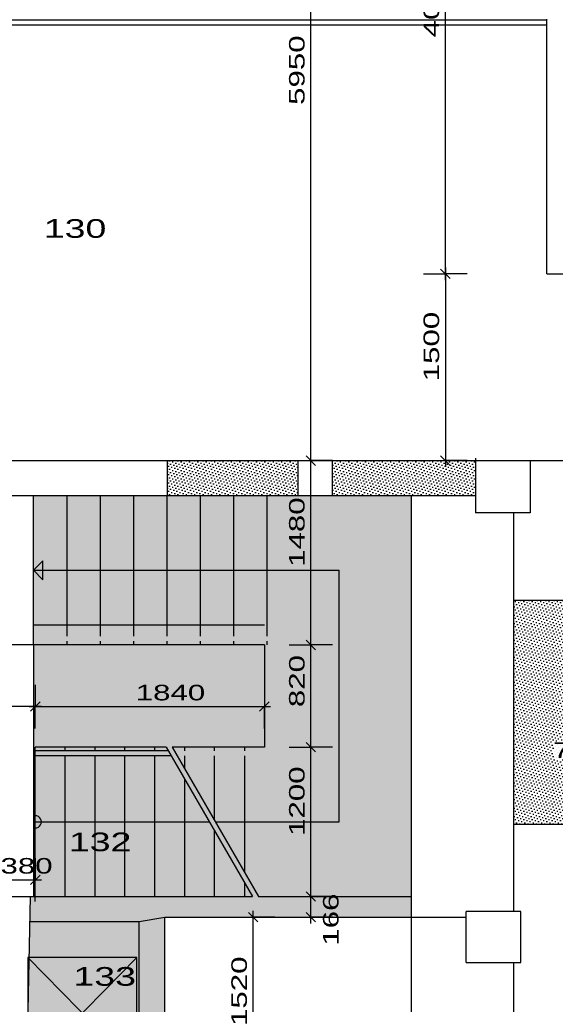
# Model space of a CAD drawing. Extents: x -196363 to 396902, y -489949 to -260582.
# Tile 109 of 256: x 129734 to 134036, y -381018 to -373113. Entities that reach past the tile are written whole.
import ezdxf

# ---------------------------------------------------------------- set-up
doc = ezdxf.new("R2010")
doc.units = 0
doc.header["$MEASUREMENT"] = 0
for name, color, linetype in [('bourani', 15, 'Continuous'), ('koty', 1, 'Continuous'), ('legenda', 1, 'Continuous'), ('noszdiv', 1, 'Continuous'), ('srafbourani', 15, 'Continuous')]:
    doc.layers.add(name, color=color, linetype=linetype)
doc.styles.add('SPIRITTXTSTYLE1', font='ROMAN')
doc.styles.add('SPIRITTXTSTYLE2', font='txt')
doc.linetypes.add('CERCH2', pattern='A,0,-1,[17,dur+dsp vaclavov.shx,S=0.003401,R=0,X=-1,Y=0],0', length=1)
doc.dimstyles.new('SPIRITSTYLE100', dxfattribs={"dimtxt": 125, "dimasz": 12.7, "dimexe": 175, "dimexo": -40.757034, "dimgap": 50, "dimtad": 1, "dimdec": 3, "dimzin": 0, "dimdsep": 46, "dimlunit": 7, "dimtxsty": 'SPIRITTXTSTYLE1', "dimblk1": '_TICKMARKS100', "dimblk2": '_TICKMARKS100', "dimsah": 1, "dimcen": 0.09, "dimdle": 50, "dimclrd": 1, "dimclre": 1, "dimclrt": 1, "dimadec": 0, "dimazin": 0, "dimtfac": 1, "dimtdec": 4, "dimtofl": 0, "dimtmove": 1, "dimatfit": 0, "dimfxl": 0, "dimtolj": 1, "dimtzin": 0, "dimarcsym": 0})
doc.dimstyles.new('SPIRITSTYLE147', dxfattribs={"dimtxt": 125, "dimasz": 12.7, "dimexe": 175, "dimexo": 149.842194, "dimgap": 50, "dimtad": 1, "dimdec": 3, "dimzin": 0, "dimdsep": 46, "dimlunit": 7, "dimtxsty": 'SPIRITTXTSTYLE1', "dimblk1": '_TICKMARKS147', "dimblk2": '_TICKMARKS147', "dimsah": 1, "dimcen": 0.09, "dimdle": 50, "dimclrd": 1, "dimclre": 1, "dimclrt": 1, "dimadec": 0, "dimazin": 0, "dimtfac": 1, "dimtdec": 4, "dimtofl": 0, "dimtmove": 1, "dimatfit": 0, "dimfxl": 0, "dimtolj": 1, "dimtzin": 0, "dimarcsym": 0})
doc.dimstyles.new('SPIRITSTYLE148', dxfattribs={"dimtxt": 125, "dimasz": 12.7, "dimexe": 175, "dimexo": 1305.641357, "dimgap": 50, "dimtad": 1, "dimdec": 3, "dimzin": 0, "dimdsep": 46, "dimlunit": 7, "dimtxsty": 'SPIRITTXTSTYLE1', "dimblk1": '_TICKMARKS148', "dimblk2": '_TICKMARKS148', "dimsah": 1, "dimcen": 0.09, "dimdle": 50, "dimclrd": 1, "dimclre": 1, "dimclrt": 1, "dimadec": 0, "dimazin": 0, "dimtfac": 1, "dimtdec": 4, "dimtofl": 0, "dimtmove": 1, "dimatfit": 0, "dimfxl": 0, "dimtolj": 1, "dimtzin": 0, "dimarcsym": 0})
doc.dimstyles.new('SPIRITSTYLE26', dxfattribs={"dimtxt": 125, "dimasz": 12.7, "dimexe": 175, "dimexo": -175, "dimgap": 50, "dimtad": 1, "dimdec": 3, "dimzin": 0, "dimdsep": 46, "dimlunit": 7, "dimtxsty": 'SPIRITTXTSTYLE1', "dimblk1": '_TICKMARKS26', "dimblk2": '_TICKMARKS26', "dimsah": 1, "dimcen": 0.09, "dimdle": 50, "dimclrd": 1, "dimclre": 1, "dimclrt": 1, "dimadec": 0, "dimazin": 0, "dimtfac": 1, "dimtdec": 4, "dimtofl": 0, "dimtmove": 1, "dimatfit": 0, "dimfxl": 0, "dimtolj": 1, "dimtzin": 0, "dimarcsym": 0})
doc.dimstyles.new('SPIRITSTYLE29', dxfattribs={"dimtxt": 125, "dimasz": 12.7, "dimexe": 175, "dimexo": 1472.180054, "dimgap": 50, "dimtad": 1, "dimdec": 3, "dimzin": 0, "dimdsep": 46, "dimlunit": 7, "dimtxsty": 'SPIRITTXTSTYLE1', "dimblk1": '_TICKMARKS29', "dimblk2": '_TICKMARKS29', "dimsah": 1, "dimcen": 0.09, "dimdle": 50, "dimclrd": 1, "dimclre": 1, "dimclrt": 1, "dimadec": 0, "dimazin": 0, "dimtfac": 1, "dimtdec": 4, "dimtofl": 0, "dimtmove": 1, "dimatfit": 0, "dimfxl": 0, "dimtolj": 1, "dimtzin": 0, "dimarcsym": 0})
doc.dimstyles.new('SPIRITSTYLE310', dxfattribs={"dimtxt": 125, "dimasz": 12.7, "dimexe": 175, "dimexo": 3840.779785, "dimgap": 50, "dimtad": 1, "dimdec": 3, "dimzin": 0, "dimdsep": 46, "dimlunit": 7, "dimtxsty": 'SPIRITTXTSTYLE1', "dimblk1": '_TICKMARKS310', "dimblk2": '_TICKMARKS310', "dimsah": 1, "dimcen": 0.09, "dimdle": 50, "dimclrd": 1, "dimclre": 1, "dimclrt": 1, "dimadec": 0, "dimazin": 0, "dimtfac": 1, "dimtdec": 4, "dimtofl": 0, "dimtmove": 1, "dimatfit": 0, "dimfxl": 0, "dimtolj": 1, "dimtzin": 0, "dimarcsym": 0})
doc.dimstyles.new('SPIRITSTYLE311', dxfattribs={"dimtxt": 125, "dimasz": 12.7, "dimexe": 175, "dimexo": -41.898048, "dimgap": 50, "dimtad": 1, "dimdec": 3, "dimzin": 0, "dimdsep": 46, "dimlunit": 7, "dimtxsty": 'SPIRITTXTSTYLE1', "dimblk1": '_TICKMARKS311', "dimblk2": '_TICKMARKS311', "dimsah": 1, "dimcen": 0.09, "dimdle": 50, "dimclrd": 1, "dimclre": 1, "dimclrt": 1, "dimadec": 0, "dimazin": 0, "dimtfac": 1, "dimtdec": 4, "dimtofl": 0, "dimtmove": 1, "dimatfit": 0, "dimfxl": 0, "dimtolj": 1, "dimtzin": 0, "dimarcsym": 0})
doc.dimstyles.new('SPIRITSTYLE312', dxfattribs={"dimtxt": 125, "dimasz": 12.7, "dimexe": 175, "dimexo": -53.208984, "dimgap": 50, "dimtad": 1, "dimdec": 3, "dimzin": 0, "dimdsep": 46, "dimlunit": 7, "dimtxsty": 'SPIRITTXTSTYLE1', "dimblk1": '_TICKMARKS312', "dimblk2": '_TICKMARKS312', "dimsah": 1, "dimcen": 0.09, "dimdle": 50, "dimclrd": 1, "dimclre": 1, "dimclrt": 1, "dimadec": 0, "dimazin": 0, "dimtfac": 1, "dimtdec": 4, "dimtofl": 0, "dimtmove": 1, "dimatfit": 0, "dimfxl": 0, "dimtolj": 1, "dimtzin": 0, "dimarcsym": 0})
doc.dimstyles.new('SPIRITSTYLE357', dxfattribs={"dimtxt": 125, "dimasz": 12.7, "dimexe": 175, "dimexo": 534.810913, "dimgap": 50, "dimtad": 1, "dimdec": 3, "dimzin": 0, "dimdsep": 46, "dimlunit": 7, "dimtxsty": 'SPIRITTXTSTYLE1', "dimblk1": '_TICKMARKS357', "dimblk2": '_TICKMARKS357', "dimsah": 1, "dimcen": 0.09, "dimdle": 50, "dimclrd": 1, "dimclre": 1, "dimclrt": 1, "dimadec": 0, "dimazin": 0, "dimtfac": 1, "dimtdec": 4, "dimtofl": 0, "dimtmove": 1, "dimatfit": 0, "dimfxl": 0, "dimtolj": 1, "dimtzin": 0, "dimarcsym": 0})
doc.dimstyles.new('SPIRITSTYLE43', dxfattribs={"dimtxt": 125, "dimasz": 12.7, "dimexe": 175, "dimexo": -28.950001, "dimgap": 50, "dimtad": 1, "dimdec": 3, "dimzin": 0, "dimdsep": 46, "dimlunit": 7, "dimtxsty": 'SPIRITTXTSTYLE1', "dimblk1": '_TICKMARKS43', "dimblk2": '_TICKMARKS43', "dimsah": 1, "dimcen": 0.09, "dimdle": 50, "dimclrd": 1, "dimclre": 1, "dimclrt": 1, "dimadec": 0, "dimazin": 0, "dimtfac": 1, "dimtdec": 4, "dimtofl": 0, "dimtmove": 1, "dimatfit": 0, "dimfxl": 0, "dimtolj": 1, "dimtzin": 0, "dimarcsym": 0})
doc.dimstyles.new('SPIRITSTYLE45', dxfattribs={"dimtxt": 125, "dimasz": 12.7, "dimexe": 175, "dimexo": 641.421509, "dimgap": 50, "dimtad": 1, "dimdec": 3, "dimzin": 0, "dimdsep": 46, "dimlunit": 7, "dimtxsty": 'SPIRITTXTSTYLE1', "dimblk1": '_TICKMARKS45', "dimblk2": '_TICKMARKS45', "dimsah": 1, "dimcen": 0.09, "dimdle": 50, "dimclrd": 1, "dimclre": 1, "dimclrt": 1, "dimadec": 0, "dimazin": 0, "dimtfac": 1, "dimtdec": 4, "dimtofl": 0, "dimtmove": 1, "dimatfit": 0, "dimfxl": 0, "dimtolj": 1, "dimtzin": 0, "dimarcsym": 0})
doc.dimstyles.new('SPIRITSTYLE99', dxfattribs={"dimtxt": 125, "dimasz": 12.7, "dimexe": 175, "dimexo": 150.139847, "dimgap": 50, "dimtad": 1, "dimdec": 3, "dimzin": 0, "dimdsep": 46, "dimlunit": 7, "dimtxsty": 'SPIRITTXTSTYLE1', "dimblk1": '_TICKMARKS99', "dimblk2": '_TICKMARKS99', "dimsah": 1, "dimcen": 0.09, "dimdle": 50, "dimclrd": 1, "dimclre": 1, "dimclrt": 1, "dimadec": 0, "dimazin": 0, "dimtfac": 1, "dimtdec": 4, "dimtofl": 0, "dimtmove": 1, "dimatfit": 0, "dimfxl": 0, "dimtolj": 1, "dimtzin": 0, "dimarcsym": 0})
pattern_1 = [(45.000008, (858026.688, -24615.152), (-8.41899395, 25.25696945), [0, -23.8125])]

# ---------------------------------------------------------------- blocks, each defined once
blk = doc.blocks.new('_TICKMARKS29')
at = {"color": 1, "linetype": 'Continuous'}
blk.add_line((-3, -3), (3, 3), dxfattribs=at)
blk = doc.blocks.new('*D604')
at = {"color": 1, "linetype": 'Continuous', "ltscale": 300}
for p, q in [((134174.15625, -378882.5625, 1723.800049), (134174.15625, -379057.53125, 1723.800049)), ((134249.171875, -378882.5625, 1723.800049), (134249.171875, -379057.53125, 1723.800049)), ((134299.171875, -379057.53125, 1723.800049), (134124.171875, -379057.53125, 1723.800049)), ((134174.15625, -379232.53125, 1723.800049), (134174.15625, -379057.53125, 1723.800049)), ((134249.171875, -379232.53125, 1723.800049), (134249.171875, -379057.53125, 1723.800049))]:
    blk.add_line(p, q, dxfattribs=at)
at = {"color": 1, "linetype": 'Continuous', "ltscale": 300, "xscale": 12.69999980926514, "yscale": 12.69999980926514, "zscale": 12.69999980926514}
for p, rotation in [((134174.15625, -379057.53125, 1723.800049), 180.0000050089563), ((134249.171875, -379057.53125, 1723.800049), 360.0000100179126)]:
    blk.add_blockref('_TICKMARKS29', p, dxfattribs=dict(at, rotation=rotation))
at = {"color": 1, "linetype": 'Continuous', "ltscale": 300, "style": 'SPIRITTXTSTYLE1', "width": 1.5}
blk.add_text('75', height=125, rotation=360.0000100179, dxfattribs=at).set_placement((134017.25, -379039.5625, 1723.800049))
blk = doc.blocks.new('_TICKMARKS310')
at = {"color": 1, "linetype": 'Continuous'}
blk.add_line((-3, -3), (3, 3), dxfattribs=at)
blk = doc.blocks.new('*D630')
at = {"color": 1, "linetype": 'Continuous', "ltscale": 300}
for p, q in [((137718.609375, -383698.6875, 1723.800049), (137718.609375, -380268.65625, 1723.800049)), ((137543.609375, -380318.65625, 1723.800049), (137718.609375, -380318.65625, 1723.800049)), ((137893.59375, -380318.65625, 1723.800049), (137718.609375, -380318.65625, 1723.800049)), ((137543.609375, -383648.65625, 1723.800049), (137718.609375, -383648.65625, 1723.800049)), ((137893.59375, -383648.65625, 1723.800049), (137718.609375, -383648.65625, 1723.800049))]:
    blk.add_line(p, q, dxfattribs=at)
at = {"color": 1, "linetype": 'Continuous', "ltscale": 300, "xscale": 12.69999980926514, "yscale": 12.69999980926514, "zscale": 12.69999980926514}
for p, rotation in [((137718.609375, -380318.65625, 1723.800049), 90.00000250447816), ((137718.609375, -383648.65625, 1723.800049), 270.0000006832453)]:
    blk.add_blockref('_TICKMARKS310', p, dxfattribs=dict(at, rotation=rotation))
at = {"color": 1, "linetype": 'Continuous', "ltscale": 300, "style": 'SPIRITTXTSTYLE1', "width": 1.5}
blk.add_text('3330', height=125, rotation=90.0000025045, dxfattribs=at).set_placement((137668.59375, -382102.6875, 1723.800049))
blk = doc.blocks.new('_TICKMARKS311')
at = {"color": 1, "linetype": 'Continuous'}
blk.add_line((-3, -3), (3, 3), dxfattribs=at)
blk = doc.blocks.new('*D631')
at = {"color": 1, "linetype": 'Continuous', "ltscale": 300}
for p, q in [((131897.3125, -380152.875, 1723.80005), (132072.3125, -380152.875, 1723.80005)), ((132072.3125, -380368.6875, 1723.80005), (132072.3125, -380102.875, 1723.80005)), ((132247.3125, -380152.875, 1723.80005), (132072.3125, -380152.875, 1723.80005)), ((131897.3125, -380318.65625, 1723.80005), (132072.3125, -380318.65625, 1723.80005)), ((132247.3125, -380318.65625, 1723.80005), (132072.3125, -380318.65625, 1723.80005))]:
    blk.add_line(p, q, dxfattribs=at)
at = {"color": 1, "linetype": 'Continuous', "ltscale": 300, "xscale": 12.69999980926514, "yscale": 12.69999980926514, "zscale": 12.69999980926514}
for p, rotation in [((132072.3125, -380152.875, 1723.80005), 90.00000250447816), ((132072.3125, -380318.65625, 1723.80005), 270.0000006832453)]:
    blk.add_blockref('_TICKMARKS311', p, dxfattribs=dict(at, rotation=rotation))
at = {"color": 1, "linetype": 'Continuous', "ltscale": 300, "style": 'SPIRITTXTSTYLE1', "width": 1.5}
blk.add_text('166', height=125, rotation=90.000002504, dxfattribs=at).set_placement((132295, -380547.375, 1723.80005))
blk = doc.blocks.new('_TICKMARKS26')
at = {"color": 1, "linetype": 'Continuous'}
blk.add_line((-3, -3), (3, 3), dxfattribs=at)
blk = doc.blocks.new('*D632')
at = {"color": 1, "linetype": 'Continuous', "ltscale": 300}
for p, q in [((131897.3125, -378952.875, 1723.80005), (132072.3125, -378952.875, 1723.80005)), ((132072.3125, -380202.875, 1723.80005), (132072.3125, -378902.875, 1723.80005)), ((132247.3125, -378952.875, 1723.80005), (132072.3125, -378952.875, 1723.80005)), ((131897.3125, -380152.875, 1723.80005), (132072.3125, -380152.875, 1723.80005)), ((132247.3125, -380152.875, 1723.80005), (132072.3125, -380152.875, 1723.80005))]:
    blk.add_line(p, q, dxfattribs=at)
at = {"color": 1, "linetype": 'Continuous', "ltscale": 300, "xscale": 12.69999980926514, "yscale": 12.69999980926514, "zscale": 12.69999980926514}
for p, rotation in [((132072.3125, -378952.875, 1723.80005), 90.00000250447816), ((132072.3125, -380152.875, 1723.80005), 270.0000006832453)]:
    blk.add_blockref('_TICKMARKS26', p, dxfattribs=dict(at, rotation=rotation))
at = {"color": 1, "linetype": 'Continuous', "ltscale": 300, "style": 'SPIRITTXTSTYLE1', "width": 1.5}
blk.add_text('1200', height=125, rotation=90.000002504, dxfattribs=at).set_placement((132022.3125, -379665.96875, 1723.80005))
blk = doc.blocks.new('_TICKMARKS43')
at = {"color": 1, "linetype": 'Continuous'}
blk.add_line((-3, -3), (3, 3), dxfattribs=at)
blk = doc.blocks.new('*D633')
at = {"color": 1, "linetype": 'Continuous', "ltscale": 300}
for p, q in [((132072.3125, -379002.875, 1723.80005), (132072.3125, -378082.875, 1723.80005)), ((131897.3125, -378132.875, 1723.80005), (132072.3125, -378132.875, 1723.80005)), ((132247.3125, -378132.875, 1723.80005), (132072.3125, -378132.875, 1723.80005)), ((131897.3125, -378952.875, 1723.80005), (132072.3125, -378952.875, 1723.80005)), ((132247.3125, -378952.875, 1723.80005), (132072.3125, -378952.875, 1723.80005))]:
    blk.add_line(p, q, dxfattribs=at)
at = {"color": 1, "linetype": 'Continuous', "ltscale": 300, "xscale": 12.69999980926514, "yscale": 12.69999980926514, "zscale": 12.69999980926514}
for p, rotation in [((132072.3125, -378132.875, 1723.80005), 90.00000250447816), ((132072.3125, -378952.875, 1723.80005), 270.0000006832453)]:
    blk.add_blockref('_TICKMARKS43', p, dxfattribs=dict(at, rotation=rotation))
at = {"color": 1, "linetype": 'Continuous', "ltscale": 300, "style": 'SPIRITTXTSTYLE1', "width": 1.5}
blk.add_text('820', height=125, rotation=90.000002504, dxfattribs=at).set_placement((132022.3125, -378632.15625, 1723.80005))
blk = doc.blocks.new('_TICKMARKS312')
at = {"color": 1, "linetype": 'Continuous'}
blk.add_line((-3, -3), (3, 3), dxfattribs=at)
blk = doc.blocks.new('*D634')
at = {"color": 1, "linetype": 'Continuous', "ltscale": 300}
for p, q in [((131897.3125, -376652.875, 1723.80005), (132072.3125, -376652.875, 1723.80005)), ((132072.3125, -378182.875, 1723.80005), (132072.3125, -376602.875, 1723.80005)), ((132247.3125, -376652.875, 1723.80005), (132072.3125, -376652.875, 1723.80005)), ((131897.3125, -378132.875, 1723.80005), (132072.3125, -378132.875, 1723.80005)), ((132247.3125, -378132.875, 1723.80005), (132072.3125, -378132.875, 1723.80005))]:
    blk.add_line(p, q, dxfattribs=at)
at = {"color": 1, "linetype": 'Continuous', "ltscale": 300, "xscale": 12.69999980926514, "yscale": 12.69999980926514, "zscale": 12.69999980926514}
for p, rotation in [((132072.3125, -376652.875, 1723.80005), 90.00000250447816), ((132072.3125, -378132.875, 1723.80005), 270.0000006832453)]:
    blk.add_blockref('_TICKMARKS312', p, dxfattribs=dict(at, rotation=rotation))
at = {"color": 1, "linetype": 'Continuous', "ltscale": 300, "style": 'SPIRITTXTSTYLE1', "width": 1.5}
blk.add_text('1480', height=125, rotation=90.000002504, dxfattribs=at).set_placement((132022.3125, -377505.96875, 1723.80005))
blk = doc.blocks.new('*D635')
at = {"color": 1, "linetype": 'Continuous', "ltscale": 300}
for p, q in [((132072.3125, -376702.875, 1723.80005), (132072.3125, -370652.875, 1723.80005)), ((131897.3125, -370702.875, 1723.80005), (132072.3125, -370702.875, 1723.80005)), ((132247.3125, -370702.875, 1723.80005), (132072.3125, -370702.875, 1723.80005)), ((131897.3125, -376652.875, 1723.80005), (132072.3125, -376652.875, 1723.80005)), ((132247.3125, -376652.875, 1723.80005), (132072.3125, -376652.875, 1723.80005))]:
    blk.add_line(p, q, dxfattribs=at)
at = {"color": 1, "linetype": 'Continuous', "ltscale": 300, "xscale": 12.69999980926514, "yscale": 12.69999980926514, "zscale": 12.69999980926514}
for p, rotation in [((132072.3125, -370702.875, 1723.80005), 90.00000250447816), ((132072.3125, -376652.875, 1723.80005), 270.0000006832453)]:
    blk.add_blockref('_TICKMARKS26', p, dxfattribs=dict(at, rotation=rotation))
at = {"color": 1, "linetype": 'Continuous', "ltscale": 300, "style": 'SPIRITTXTSTYLE1', "width": 1.5}
blk.add_text('5950', height=125, rotation=90.000002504, dxfattribs=at).set_placement((132022.3125, -373796.90625, 1723.80005))
blk = doc.blocks.new('_TICKMARKS45')
at = {"color": 1, "linetype": 'Continuous'}
blk.add_line((-3, -3), (3, 3), dxfattribs=at)
blk = doc.blocks.new('*D636')
at = {"color": 1, "linetype": 'Continuous', "ltscale": 300}
for p, q in [((132977.75, -375152.90625, 1723.80005), (133152.75, -375152.90625, 1723.80005)), ((133152.75, -375102.875, 1723.80005), (133152.75, -376702.875, 1723.80005)), ((133327.75, -375152.90625, 1723.80005), (133152.75, -375152.90625, 1723.80005)), ((132977.75, -376652.875, 1723.80005), (133152.75, -376652.875, 1723.80005)), ((133327.75, -376652.875, 1723.80005), (133152.75, -376652.875, 1723.80005))]:
    blk.add_line(p, q, dxfattribs=at)
at = {"color": 1, "linetype": 'Continuous', "ltscale": 300, "xscale": 12.69999980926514, "yscale": 12.69999980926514, "zscale": 12.69999980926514}
for p, rotation in [((133152.75, -375152.90625, 1723.80005), 90.00000250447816), ((133152.75, -376652.875, 1723.80005), -90.00000250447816)]:
    blk.add_blockref('_TICKMARKS45', p, dxfattribs=dict(at, rotation=rotation))
at = {"color": 1, "linetype": 'Continuous', "ltscale": 300, "style": 'SPIRITTXTSTYLE1', "width": 1.5}
blk.add_text('1500', height=125, rotation=450.000019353, dxfattribs=at).set_placement((133102.75, -376015.96875, 1723.80005))
blk = doc.blocks.new('*D637')
at = {"color": 1, "linetype": 'Continuous', "ltscale": 300}
for p, q in [((132977.75, -371117.875, 1723.80005), (133152.75, -371117.875, 1723.80005)), ((133152.75, -375202.90625, 1723.80005), (133152.75, -371067.875, 1723.80005)), ((133327.75, -371117.875, 1723.80005), (133152.75, -371117.875, 1723.80005)), ((132977.75, -375152.90625, 1723.80005), (133152.75, -375152.90625, 1723.80005)), ((133327.75, -375152.90625, 1723.80005), (133152.75, -375152.90625, 1723.80005))]:
    blk.add_line(p, q, dxfattribs=at)
at = {"color": 1, "linetype": 'Continuous', "ltscale": 300, "xscale": 12.69999980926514, "yscale": 12.69999980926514, "zscale": 12.69999980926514}
for p, rotation in [((133152.75, -371117.875, 1723.80005), 90.00000250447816), ((133152.75, -375152.90625, 1723.80005), 270.0000006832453)]:
    blk.add_blockref('_TICKMARKS45', p, dxfattribs=dict(at, rotation=rotation))
at = {"color": 1, "linetype": 'Continuous', "ltscale": 300, "style": 'SPIRITTXTSTYLE1', "width": 1.5}
blk.add_text('4035', height=125, rotation=90.000002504, dxfattribs=at).set_placement((133102.75, -373254.40625, 1723.80005))
blk = doc.blocks.new('_TICKMARKS99')
at = {"color": 1, "linetype": 'Continuous'}
blk.add_line((-3, -3), (3, 3), dxfattribs=at)
blk = doc.blocks.new('*D763')
at = {"color": 1, "linetype": 'Continuous', "ltscale": 300}
for p, q in [((129859.2, -378452.7, 1723.8), (129859.2, -378627.7, 1723.8)), ((131699.2, -378452.7, 1723.8), (131699.2, -378627.7, 1723.8)), ((129809.2, -378627.7, 1723.8), (131749.2, -378627.7, 1723.8)), ((129859.2, -378802.7, 1723.8), (129859.2, -378627.7, 1723.8)), ((131699.2, -378802.7, 1723.8), (131699.2, -378627.7, 1723.8))]:
    blk.add_line(p, q, dxfattribs=at)
at = {"color": 1, "linetype": 'Continuous', "ltscale": 300, "xscale": 12.69999980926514, "yscale": 12.69999980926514, "zscale": 12.69999980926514, "rotation": 180.0000050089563}
blk.add_blockref('_TICKMARKS99', (129859.2, -378627.7, 1723.8), dxfattribs=at)
at = {"color": 1, "linetype": 'Continuous', "ltscale": 300, "xscale": 12.69999980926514, "yscale": 12.69999980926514, "zscale": 12.69999980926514}
blk.add_blockref('_TICKMARKS99', (131699.2, -378627.7, 1723.8), dxfattribs=at)
at = {"color": 1, "linetype": 'Continuous', "ltscale": 300, "style": 'SPIRITTXTSTYLE1', "width": 1.5}
blk.add_text('1840', height=125, dxfattribs=at).set_placement((130666.1, -378577.8, 1723.8))
blk = doc.blocks.new('*D764')
at = {"color": 1, "linetype": 'Continuous', "ltscale": 300}
for p, q in [((127739.2, -378452.7, 1723.8), (127739.2, -378627.7, 1723.8)), ((129859.2, -378452.7, 1723.8), (129859.2, -378627.7, 1723.8)), ((129909.2, -378627.7, 1723.8), (127689.2, -378627.7, 1723.8)), ((127739.2, -378802.7, 1723.8), (127739.2, -378627.7, 1723.8)), ((129859.2, -378802.7, 1723.8), (129859.2, -378627.7, 1723.8))]:
    blk.add_line(p, q, dxfattribs=at)
at = {"color": 1, "linetype": 'Continuous', "ltscale": 300, "xscale": 12.69999980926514, "yscale": 12.69999980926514, "zscale": 12.69999980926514}
for p, rotation in [((127739.2, -378627.7, 1723.8), 180.0000050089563), ((129859.2, -378627.7, 1723.8), 360.0000100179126)]:
    blk.add_blockref('_TICKMARKS99', p, dxfattribs=dict(at, rotation=rotation))
at = {"color": 1, "linetype": 'Continuous', "ltscale": 300, "style": 'SPIRITTXTSTYLE1', "width": 1.5}
blk.add_text('2120', height=125, rotation=360.00001, dxfattribs=at).set_placement((128686.1, -378577.8, 1723.8))
blk = doc.blocks.new('_TICKMARKS100')
at = {"color": 1, "linetype": 'Continuous'}
blk.add_line((-3, -3), (3, 3), dxfattribs=at)
blk = doc.blocks.new('*D765')
at = {"color": 1, "linetype": 'Continuous', "ltscale": 300}
for p, q in [((129479.2, -379843.6, 1723.8), (129479.2, -380018.6, 1723.8)), ((129859.2, -379843.6, 1723.8), (129859.2, -380018.6, 1723.8)), ((129429.2, -380018.6, 1723.8), (129909.2, -380018.6, 1723.8)), ((129479.2, -380193.6, 1723.8), (129479.2, -380018.6, 1723.8)), ((129859.2, -380193.6, 1723.8), (129859.2, -380018.6, 1723.8))]:
    blk.add_line(p, q, dxfattribs=at)
at = {"color": 1, "linetype": 'Continuous', "ltscale": 300, "xscale": 12.69999980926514, "yscale": 12.69999980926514, "zscale": 12.69999980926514, "rotation": 180.0000050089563}
blk.add_blockref('_TICKMARKS100', (129479.2, -380018.6, 1723.8), dxfattribs=at)
at = {"color": 1, "linetype": 'Continuous', "ltscale": 300, "xscale": 12.69999980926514, "yscale": 12.69999980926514, "zscale": 12.69999980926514}
blk.add_blockref('_TICKMARKS100', (129859.2, -380018.6, 1723.8), dxfattribs=at)
at = {"color": 1, "linetype": 'Continuous', "ltscale": 300, "style": 'SPIRITTXTSTYLE1', "width": 1.5}
blk.add_text('380', height=125, dxfattribs=at).set_placement((129579.9, -379968.7, 1723.8))
blk = doc.blocks.new('_TICKMARKS357')
at = {"color": 1, "linetype": 'Continuous'}
blk.add_line((-3, -3), (3, 3), dxfattribs=at)
blk = doc.blocks.new('*D838')
at = {"color": 1, "linetype": 'Continuous', "ltscale": 300}
for p, q in [((131609.015625, -381888.6875, 1723.800049), (131609.015625, -380268.65625, 1723.800049)), ((131434.015625, -380318.65625, 1723.800049), (131609.015625, -380318.65625, 1723.800049)), ((131784, -380318.65625, 1723.800049), (131609.015625, -380318.65625, 1723.800049)), ((131434.015625, -381838.6875, 1723.800049), (131609.015625, -381838.6875, 1723.800049)), ((131784, -381838.6875, 1723.800049), (131609.015625, -381838.6875, 1723.800049))]:
    blk.add_line(p, q, dxfattribs=at)
at = {"color": 1, "linetype": 'Continuous', "ltscale": 300, "xscale": 12.69999980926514, "yscale": 12.69999980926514, "zscale": 12.69999980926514}
for p, rotation in [((131609.015625, -380318.65625, 1723.800049), 90.00000250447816), ((131609.015625, -381838.6875, 1723.800049), 270.0000006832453)]:
    blk.add_blockref('_TICKMARKS357', p, dxfattribs=dict(at, rotation=rotation))
at = {"color": 1, "linetype": 'Continuous', "ltscale": 300, "style": 'SPIRITTXTSTYLE1', "width": 1.5}
blk.add_text('1520', height=125, rotation=90.0000025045, dxfattribs=at).set_placement((131559, -381191.78125, 1723.800049))
blk = doc.blocks.new('_TICKMARKS147')
at = {"color": 1, "linetype": 'Continuous'}
blk.add_line((-3, -3), (3, 3), dxfattribs=at)
blk = doc.blocks.new('*D841')
at = {"color": 1, "linetype": 'Continuous', "ltscale": 300}
for p, q in [((130899.2, -381988.5, 1723.8), (130899.2, -382163.5, 1723.8)), ((133319.1, -381988.5, 1723.8), (133319.1, -382163.5, 1723.8)), ((130849.2, -382163.5, 1723.8), (133369.1, -382163.5, 1723.8)), ((130899.2, -382338.5, 1723.8), (130899.2, -382163.5, 1723.8)), ((133319.1, -382338.5, 1723.8), (133319.1, -382163.5, 1723.8))]:
    blk.add_line(p, q, dxfattribs=at)
at = {"color": 1, "linetype": 'Continuous', "ltscale": 300, "xscale": 12.69999980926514, "yscale": 12.69999980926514, "zscale": 12.69999980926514, "rotation": 180.0000050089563}
blk.add_blockref('_TICKMARKS147', (130899.2, -382163.5, 1723.8), dxfattribs=at)
at = {"color": 1, "linetype": 'Continuous', "ltscale": 300, "xscale": 12.69999980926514, "yscale": 12.69999980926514, "zscale": 12.69999980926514}
blk.add_blockref('_TICKMARKS147', (133319.1, -382163.5, 1723.8), dxfattribs=at)
at = {"color": 1, "linetype": 'Continuous', "ltscale": 300, "style": 'SPIRITTXTSTYLE1', "width": 1.5}
blk.add_text('2420', height=125, dxfattribs=at).set_placement((131990.1, -382113.5, 1723.8))
blk = doc.blocks.new('_TICKMARKS148')
at = {"color": 1, "linetype": 'Continuous'}
blk.add_line((-3, -3), (3, 3), dxfattribs=at)
blk = doc.blocks.new('*D842')
at = {"color": 1, "linetype": 'Continuous', "ltscale": 300}
for p, q in [((133319.140625, -381988.53125, 1723.800049), (133319.140625, -382163.5, 1723.800049)), ((133702.828125, -381988.53125, 1723.800049), (133702.828125, -382163.5, 1723.800049)), ((133269.15625, -382163.5, 1723.800049), (133752.8125, -382163.5, 1723.800049)), ((133319.140625, -382338.5, 1723.800049), (133319.140625, -382163.5, 1723.800049)), ((133702.828125, -382338.5, 1723.800049), (133702.828125, -382163.5, 1723.800049))]:
    blk.add_line(p, q, dxfattribs=at)
at = {"color": 1, "linetype": 'Continuous', "ltscale": 300, "xscale": 12.69999980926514, "yscale": 12.69999980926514, "zscale": 12.69999980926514, "rotation": 180.0000050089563}
blk.add_blockref('_TICKMARKS148', (133319.140625, -382163.5, 1723.800049), dxfattribs=at)
at = {"color": 1, "linetype": 'Continuous', "ltscale": 300, "xscale": 12.69999980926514, "yscale": 12.69999980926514, "zscale": 12.69999980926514}
blk.add_blockref('_TICKMARKS148', (133702.828125, -382163.5, 1723.800049), dxfattribs=at)
at = {"color": 1, "linetype": 'Continuous', "ltscale": 300, "style": 'SPIRITTXTSTYLE1', "width": 1.5}
blk.add_text('384', height=125, dxfattribs=at).set_placement((133421.703125, -382113.53125, 1723.800049))

msp = doc.modelspace()

# ---------------------------------------------------------------- hatches: boundary and pattern name
at = {"layer": 'srafbourani', "linetype": 'Continuous', "ltscale": 300}
h = msp.add_hatch(dxfattribs=at)
h.set_pattern_fill('Nasyp-1', color=15, scale=23.8125, angle=45.000008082, style=0, pattern_type=2)
h.set_pattern_definition(pattern_1)
h.paths.add_polyline_path([(130919.1875, -376652.875), (131969.17188, -376652.875), (131969.17188, -376932.875), (130919.1875, -376932.875)], flags=0)
h = msp.add_hatch(dxfattribs=at)
h.set_pattern_fill('Nasyp-1', color=15, scale=23.8125, angle=45.000008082, style=0, pattern_type=2)
h.set_pattern_definition(pattern_1)
h.paths.add_polyline_path([(132244.1875, -376652.875), (133394.15625, -376652.875), (133394.15625, -376932.875), (132244.1875, -376932.875)], flags=0)
h = msp.add_hatch(dxfattribs=at)
h.set_pattern_fill('Nasyp-1', color=15, scale=23.8125, angle=45.000008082, style=0, pattern_type=2)
h.set_pattern_definition(pattern_1)
h.paths.add_polyline_path([(129844.15625, -376932.875), (132879.15625, -376932.875), (132879.15625, -380152.875), (132879.15625, -380318.65625), (130899.19531, -380318.65625), (130899.19531, -381838.6875), (129602.35938, -381838.6875), (129600.625, -381916.8125), (129500.66406, -381914.65625), (129501.30469, -381884.625), (129441.32812, -381883.3125), (129448.49219, -381556.28125), (129788.54688, -381556.28125), (129819.20312, -380152.875), (129844.15625, -380152.875), (129844.15625, -378132.875)], flags=0)
h = msp.add_hatch(dxfattribs=at)
h.set_pattern_fill('Nasyp-1', color=15, scale=23.8125, angle=45.000008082, style=0, pattern_type=2)
h.set_pattern_definition(pattern_1)
h.paths.add_polyline_path([(133702.79688, -377772.875), (134174.15625, -377772.875), (134174.15625, -379572.875), (133702.79688, -379572.875)], flags=0)

# ---------------------------------------------------------------- linework, layer by layer
at = {"layer": 'bourani', "color": 15, "linetype": 'Continuous', "ltscale": 300}
for p, q in [((133969.17188, -373117.875, 2623.80005), (128159.17188, -373117.875, 2623.80005)), ((133969.17188, -373157.90625, 2623.80005), (128199.15625, -373157.90625, 2623.80005)), ((131699.20312, -378132.875, 2623.80005), (129844.15625, -378132.875, 2623.80005)), ((130112, -378102.875, 2623.80005), (130112, -378132.875, 2623.80005)), ((130379.89062, -378102.875, 2623.80005), (130379.89062, -378132.875, 2623.80005)), ((130647.72656, -378102.875, 2623.80005), (130647.72656, -378132.875, 2623.80005)), ((130915.57031, -378102.875, 2623.80005), (130915.57031, -378132.875, 2623.80005)), ((131183.45312, -378102.875, 2623.80005), (131183.45312, -378132.875, 2623.80005)), ((131451.29688, -378102.875, 2623.80005), (131451.29688, -378132.875, 2623.80005)), ((131699.20312, -378132.875, 2623.80005), (131699.20312, -378952.875, 2623.80005)), ((131719.14062, -378102.875, 2623.80005), (131719.14062, -378132.875, 2623.80005)), ((130909.8125, -378952.875, 2623.80005), (129859.1875, -378952.875, 2623.80005)), ((129859.1875, -380152.875, 2623.80005), (129859.1875, -378952.875, 2623.80005)), ((130099.19531, -378982.875, 2623.80005), (130099.19531, -378952.875, 2623.80005)), ((130339.15625, -378982.875, 2623.80005), (130339.15625, -378952.875, 2623.80005)), ((130579.17188, -378982.875, 2623.80005), (130579.17188, -378952.875, 2623.80005)), ((130819.17969, -378982.875, 2623.80005), (130819.17969, -378952.875, 2623.80005)), ((130909.8125, -378952.875, 2623.80005), (131602.60938, -380152.875, 2623.80005)), ((131699.20312, -378952.875, 2623.80005), (130959.82031, -378952.875, 2623.80005)), ((130959.82031, -378952.875, 2623.80005), (131652.60938, -380152.875, 2623.80005)), ((131059.14062, -378982.875, 2623.80005), (131059.14062, -378952.875, 2623.80005)), ((131299.15625, -378982.875, 2623.80005), (131299.15625, -378952.875, 2623.80005)), ((131539.15625, -378952.875, 2623.80005), (131539.15625, -378982.875, 2623.80005)), ((130927.125, -378982.875, 2623.80005), (129859.1875, -378982.875, 2623.80005)), ((130950.19531, -379022.875, 2623.80005), (129859.1875, -379022.875, 2623.80005)), ((130099.19531, -380152.875, 2623.80005), (130099.19531, -379022.875, 2623.80005)), ((130339.15625, -380152.875, 2623.80005), (130339.15625, -379022.875, 2623.80005)), ((130579.17188, -380152.875, 2623.80005), (130579.17188, -379022.875, 2623.80005)), ((130819.17969, -380152.875, 2623.80005), (130819.17969, -379022.875, 2623.80005)), ((131059.14062, -380152.875, 2623.80005), (131059.14062, -379211.59375, 2623.80005)), ((129859.1875, -379552.875, 2623.80005), (131256.1875, -379552.875, 2623.80005)), ((131299.15625, -380152.875, 2623.80005), (131299.15625, -379627.25, 2623.80005)), ((131539.15625, -380042.96875, 2623.80005), (131539.15625, -380152.875, 2623.80005)), ((129819.20312, -380152.875, 2623.80005), (131602.60938, -380152.875, 2623.80005)), ((129814.83594, -380352.875, 2623.80005), (130694.16406, -380352.875, 2623.80005)), ((130694.16406, -381556.28125, 2623.80005), (130694.16406, -380352.875, 2623.80005)), ((130899.19531, -380318.65625, 2623.80005), (133319.14062, -380318.65625, 2623.80005)), ((130899.19531, -381838.6875, 2623.80005), (130899.19531, -380318.65625, 2623.80005)), ((130674.17188, -380642.875, 2623.80005), (129799.15625, -380642.875, 2623.80005)), ((129799.15625, -380642.875, 2623.80005), (129799.15625, -381532.84375, 2623.80005)), ((129799.15625, -381532.84375, 2623.80005), (130674.17188, -380642.875, 2623.80005)), ((129799.15625, -380642.875, 2623.80005), (130674.17188, -381532.84375, 2623.80005)), ((130674.17188, -381532.84375, 2623.80005), (130674.17188, -380642.875, 2623.80005))]:
    msp.add_line(p, q, dxfattribs=at)
at = {"layer": 'bourani', "color": 15, "linetype": 'CERCH2', "ltscale": 300}
for p, q in [((129844.15625, -376932.875, 2623.80005), (132879.15625, -376932.875, 2623.80005)), ((129844.15625, -377972.875, 2623.80005), (129844.15625, -376932.875, 2623.80005)), ((130112, -376932.875, 2623.80005), (130112, -378062.875, 2623.80005)), ((130379.89062, -376932.875, 2623.80005), (130379.89062, -378062.875, 2623.80005)), ((130647.72656, -376932.875, 2623.80005), (130647.72656, -378062.875, 2623.80005)), ((130915.57031, -376932.875, 2623.80005), (130915.57031, -378062.875, 2623.80005)), ((131183.45312, -376932.875, 2623.80005), (131183.45312, -378062.875, 2623.80005)), ((131451.29688, -376932.875, 2623.80005), (131451.29688, -378062.875, 2623.80005)), ((131719.14062, -376932.875, 2623.80005), (131719.14062, -378062.875, 2623.80005)), ((132879.15625, -376932.875, 2623.80005), (132879.15625, -380152.875, 2623.80005)), ((129844.20312, -377532.875, 2623.80005), (129920.45312, -377456.59375, 2623.80005)), ((129920.45312, -377609.15625, 2623.80005), (129920.45312, -377456.59375, 2623.80005)), ((129844.15625, -377532.875, 2623.80005), (132299.17188, -377532.875, 2623.80005)), ((129844.20312, -377532.875, 2623.80005), (129920.45312, -377609.15625, 2623.80005)), ((132299.17188, -379552.875, 2623.80005), (132299.17188, -377532.875, 2623.80005)), ((131699.20312, -377972.875, 2623.80005), (129844.15625, -377972.875, 2623.80005)), ((131059.14062, -379124.96875, 2623.80005), (131059.14062, -379022.875, 2623.80005)), ((131299.15625, -379540.65625, 2623.80005), (131299.15625, -379022.875, 2623.80005)), ((131539.15625, -379022.875, 2623.80005), (131539.15625, -379956.375, 2623.80005)), ((131306.1875, -379552.875, 2623.80005), (132299.17188, -379552.875, 2623.80005)), ((131652.60938, -380152.875, 2623.80005), (132879.15625, -380152.875, 2623.80005)), ((132879.15625, -380152.875, 2623.80005), (132879.15625, -381556.28125, 2623.80005))]:
    msp.add_line(p, q, dxfattribs=at)
at = {"layer": 'bourani', "color": 1, "linetype": 'Continuous', "ltscale": 300}
for p, q in [((129844.15625, -378132.875, 2623.80005), (129844.15625, -376932.875, 2623.80005)), ((129844.15625, -378132.875, 2623.80005), (129479.17969, -378132.875, 2623.80005)), ((129479.17969, -380152.875, 2623.80005), (129819.20312, -380152.875, 2623.80005)), ((129819.20312, -380152.875, 2623.80005), (129788.54688, -381556.28125, 2623.80005))]:
    msp.add_line(p, q, dxfattribs=at)
at = {"layer": 'bourani', "color": 1, "linetype": 'CERCH2', "ltscale": 300}
msp.add_line((129844.15625, -378132.875, 2623.80005), (129844.15625, -380152.875, 2623.80005), dxfattribs=at)
at = {"layer": 'bourani', "color": 15, "linetype": 'Continuous', "ltscale": 300}
msp.add_arc((129859.1875, -379552.875, 2623.80005), 49.41094, 270.000000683, 450.000019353, dxfattribs=at)
for p in [(130099.19531, -378952.875, 2623.80005), (130339.15625, -378952.875, 2623.80005), (130579.17188, -378952.875, 2623.80005), (130819.125, -378952.875, 2623.80005), (131059.14062, -378952.875, 2623.80005), (131299.15625, -378952.875, 2623.80005), (130236.66406, -380847.34375, 2623.80005)]:
    msp.add_point(p, dxfattribs=at)
at = {"layer": 'noszdiv', "color": 1, "linetype": 'Continuous', "ltscale": 300}
for p, q in [((133969.17188, -375152.90625, 2623.80005), (133969.17188, -373107.90625, 2623.80005)), ((133969.17188, -375152.90625, 2623.80005), (134249.17188, -375152.90625, 2623.80005)), ((128869.17969, -376652.875, 2623.80005), (130919.1875, -376652.875, 2623.80005)), ((131969.17188, -376652.875, 2623.80005), (132244.1875, -376652.875, 2623.80005)), ((133394.15625, -376633.59375, 900), (133394.15625, -377053.59375, 900)), ((133394.15625, -376652.875, 2623.80005), (134249.17188, -376652.875, 2623.80005)), ((133394.15625, -376652.875, 2623.80005), (133394.15625, -377072.875, 2623.80005)), ((133834.1875, -376652.875, 2623.80005), (133834.1875, -377072.875, 2623.80005)), ((131969.17188, -376932.875, 900), (132244.1875, -376932.875, 900)), ((133834.1875, -377072.875, 2623.80005), (133394.15625, -377072.875, 2623.80005)), ((133702.79688, -377772.875, 900), (134174.15625, -377772.875, 900)), ((133702.79688, -379572.875, 900), (134174.15625, -379572.875, 900)), ((133319.14062, -380682.875, 2623.80005), (133319.14062, -380272.875, 2623.80005)), ((133759.17188, -380272.875, 2623.80005), (133319.14062, -380272.875, 2623.80005)), ((133759.17188, -380682.875, 2623.80005), (133759.17188, -380272.875, 2623.80005)), ((133319.14062, -380682.875, 2623.80005), (133319.14062, -380318.65625, 2623.80005)), ((133319.14062, -380682.875, 2623.80005), (133702.82812, -380682.875, 2623.80005)), ((133702.82812, -380682.875, 2623.80005), (133759.17188, -380682.875, 2623.80005)), ((133702.82812, -381108.65625, 2623.80005), (133702.82812, -380682.875, 2623.80005))]:
    msp.add_line(p, q, dxfattribs=at)
at = {"layer": 'srafbourani', "color": 15, "linetype": 'Continuous', "ltscale": 300}
for p, q in [((130919.1875, -376652.875, 900), (130919.1875, -376932.875, 900)), ((130919.1875, -376652.875, 1723.80005), (131969.17188, -376652.875, 1723.80005)), ((131969.17188, -376652.875, 900), (131969.17188, -376932.875, 900)), ((132244.1875, -376652.875, 900), (132244.1875, -376932.875, 900)), ((132244.1875, -376652.875, 1723.80005), (133394.15625, -376652.875, 1723.80005)), ((129479.17969, -376932.875, 1723.80005), (133394.15625, -376932.875, 1723.80005)), ((133702.82812, -380272.875, 1723.80005), (133702.82812, -377072.875, 1723.80005)), ((130694.16406, -380352.875, 1723.80005), (130899.19531, -380318.65625, 1723.80005))]:
    msp.add_line(p, q, dxfattribs=at)

# ---------------------------------------------------------------- texts
at = {"layer": 'bourani', "color": 15, "linetype": 'Continuous', "ltscale": 300, "style": 'SPIRITTXTSTYLE2', "width": 1.5}
for s, p in [('132', (130129.21094, -379788.875, 1723.80005)), ('133', (130165.82031, -380869.03125, 1723.80005))]:
    msp.add_text(s, height=150, dxfattribs=at).set_placement(p)
at = {"layer": 'legenda', "color": 1, "linetype": 'Continuous', "ltscale": 300, "style": 'SPIRITTXTSTYLE2', "width": 1.5}
msp.add_text('130', height=150, dxfattribs=at).set_placement((129927.79688, -374864.21875, 1723.80005))

# ---------------------------------------------------------------- dimensions: what is measured, and where the dimension line sits
at = {"layer": 'koty', "color": 1, "linetype": 'Continuous', "ltscale": 300}
for base, p1, p2, dimstyle, picture, middle in [((132072.3125, -376652.875, 1723.80005), (132072.3125, -376652.875, 1723.80005), (132072.3125, -370702.875, 1723.80005), 'SPIRITSTYLE26', '*D635', (132072.3125, -373677.875, 1723.80005)), ((133152.75, -375152.90625, 1723.80005), (133969.17188, -375152.90625, 1723.80005), (133969.17188, -371117.875, 1723.80005), 'SPIRITSTYLE45', '*D637', (133152.75, -373135.375, 1723.80005)), ((133152.75, -375152.90625, 1723.80005), (133969.17188, -375152.90625, 1723.80005), (133969.17188, -376652.875, 1723.80005), 'SPIRITSTYLE45', '*D636', (133152.75, -375902.875, 1723.80005)), ((132072.3125, -378132.875, 1723.80005), (131950.51562, -378132.875, 1723.80005), (131752.67188, -376652.875, 1723.80005), 'SPIRITSTYLE312', '*D634', (132072.3125, -377392.875, 1723.80005)), ((132072.3125, -378952.875, 1723.80005), (131801.98438, -378952.875, 1723.80005), (131926.26562, -378132.875, 1723.80005), 'SPIRITSTYLE43', '*D633', (132072.3125, -378542.875, 1723.80005)), ((132072.3125, -380152.875, 1723.80005), (132072.3125, -380152.875, 1723.80005), (132072.3125, -378952.875, 1723.80005), 'SPIRITSTYLE26', '*D632', (132072.3125, -379552.875, 1723.80005)), ((131609.01562, -381838.6875, 1723.80005), (130899.19531, -381838.6875, 1723.80005), (130899.19531, -380318.65625, 1723.80005), 'SPIRITSTYLE357', '*D838', (131609.01562, -381078.6875, 1723.80005)), ((137718.60938, -383648.65625, 1723.80005), (133702.82812, -383648.65625, 1723.80005), (133319.14062, -380318.65625, 1723.80005), 'SPIRITSTYLE310', '*D630', (137718.60938, -381983.65625, 1723.80005))]:
    dim = msp.add_linear_dim(base=base, p1=p1, p2=p2, angle=90.000002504, dimstyle=dimstyle, dxfattribs=at)
    dim.commit()
    dim.dimension.update_dxf_attribs({"geometry": picture, "text_midpoint": middle})
dim = msp.add_linear_dim(base=(134249.17188, -379057.53125, 1723.80005), p1=(134249.17188, -377410.375, 1723.80005), p2=(134174.15625, -377527.875, 1723.80005), dimstyle='SPIRITSTYLE29', dxfattribs=at)
dim.commit()
dim.dimension.update_dxf_attribs({"geometry": '*D604', "text_midpoint": (133868.4375, -379039.5625), "dimtype": 160})
for base, p1, p2, dimstyle, picture, middle in [((129859.1875, -378627.71875, 1723.80005), (129859.1875, -378952.875, 1723.80005), (127739.17969, -378952.875, 1723.80005), 'SPIRITSTYLE99', '*D764', (128799.1875, -378627.71875, 1723.80005)), ((129859.1875, -378627.71875, 1723.80005), (129859.1875, -378952.875, 1723.80005), (131699.20312, -378952.875, 1723.80005), 'SPIRITSTYLE99', '*D763', (130779.19531, -378627.71875, 1723.80005)), ((129479.17969, -380018.625, 1723.80005), (129479.17969, -380152.875, 1723.80005), (129859.1875, -380152.875, 1723.80005), 'SPIRITSTYLE100', '*D765', (129669.17969, -380018.625, 1723.80005)), ((130899.19531, -382163.5, 1723.80005), (130899.19531, -381838.6875, 1723.80005), (133319.14062, -380682.875, 1723.80005), 'SPIRITSTYLE147', '*D841', (132109.17188, -382163.5, 1723.80005)), ((133319.140625, -382163.5, 1723.8000488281), (133319.140625, -380682.875, 1723.8000488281), (133702.828125, -380682.875, 1723.8000488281), 'SPIRITSTYLE148', '*D842', (133510.984375, -382163.5, 1723.8000488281))]:
    dim = msp.add_linear_dim(base=base, p1=p1, p2=p2, dimstyle=dimstyle, dxfattribs=at)
    dim.commit()
    dim.dimension.update_dxf_attribs({"geometry": picture, "text_midpoint": middle})
dim = msp.add_linear_dim(base=(132072.3125, -380318.65625, 1723.80005), p1=(131779.17188, -380318.65625, 1723.80005), p2=(131939.20312, -380152.875, 1723.80005), angle=90.000002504, dimstyle='SPIRITSTYLE311', dxfattribs=at)
dim.commit()
dim.dimension.update_dxf_attribs({"geometry": '*D631', "text_midpoint": (132146.20312, -380547.375), "dimtype": 160})

doc.saveas('drawing.dxf')
